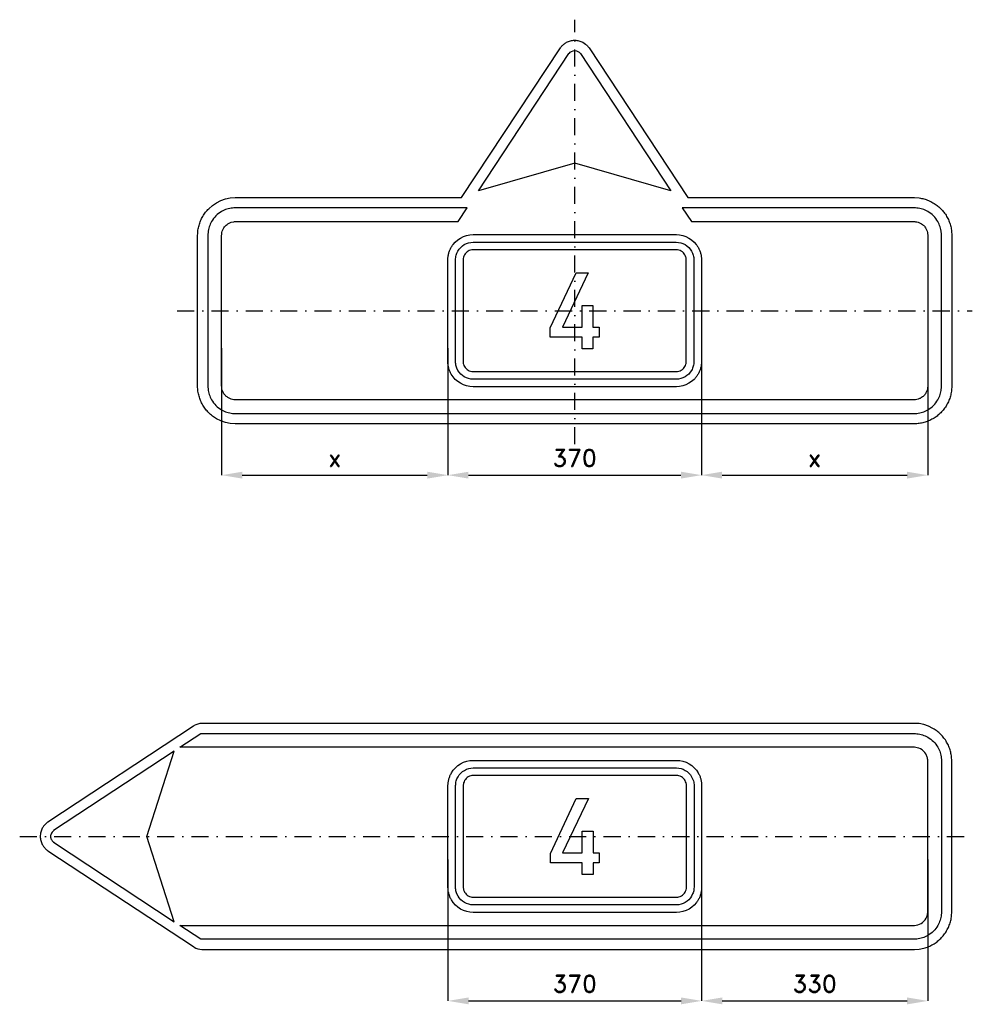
# Model space of a CAD drawing. Header units: millimetres. Extents: x -469 to 921, y 107 to 1543.
import ezdxf

# ---------------------------------------------------------------- set-up
doc = ezdxf.new("R2010")
doc.units = ezdxf.units.MM
doc.header["$LTSCALE"] = 5
doc.linetypes.add('ČERCHOVANÁX2', pattern=[2, 1, -0.5, 0, -0.5])
doc.layers.add('Kóty', color=2, linetype='Continuous')
doc.layers.add('Značka', color=7, linetype='Continuous')
doc.styles.get("Standard").update_dxf_attribs({"font": 'romand.shx', "height": 25})
doc.dimstyles.get("Standard").update_dxf_attribs({"dimtxt": 25, "dimasz": 30, "dimexe": 0.18, "dimexo": 0.0625, "dimgap": 12.5, "dimtad": 1, "dimdec": 0, "dimzin": 0, "dimdsep": 46, "dimtxsty": 'Standard', "dimcen": 0.09, "dimadec": 0, "dimazin": 0, "dimtfac": 1, "dimtdec": 0, "dimtofl": 0, "dimtmove": 0, "dimatfit": 3, "dimfxl": 1, "dimtolj": 1, "dimtzin": 0, "dimarcsym": 0})

# ---------------------------------------------------------------- blocks, each defined once
blk = doc.blocks.new('*D2')
at = {"layer": 'Defpoints', "color": 0, "transparency": 16777216}
for p in [(156.1, 318.1), (526.1, 318.1), (526.1, 111.6)]:
    blk.add_point(p, dxfattribs=at)
at = {"layer": 'Kóty', "color": 0, "lineweight": -2, "transparency": 16777216}
for p, q in [((156.1, 318), (156.1, 111.5)), ((526.1, 318), (526.1, 111.5)), ((186.1, 111.6), (496.1, 111.6))]:
    blk.add_line(p, q, dxfattribs=at)
at = {"layer": 'Kóty', "color": 0, "transparency": 16777216}
for points in [[(186.1, 116.6), (186.1, 106.6), (156.1, 111.6)], [(496.1, 116.6), (496.1, 106.6), (526.1, 111.6)]]:
    blk.add_solid(points, dxfattribs=at)
at = {"layer": 'Kóty', "color": 0, "transparency": 16777216, "insert": (341.1, 136.6), "char_height": 25, "attachment_point": 5}
blk.add_mtext('\\A1;370', dxfattribs=at)
blk = doc.blocks.new('*D3')
at = {"layer": 'Defpoints', "color": 0, "transparency": 16777216}
for p in [(526.1, 318), (855.9, 318), (855.9, 111.6)]:
    blk.add_point(p, dxfattribs=at)
at = {"layer": 'Kóty', "color": 0, "lineweight": -2, "transparency": 16777216}
for p, q in [((526.1, 318), (526.1, 111.5)), ((855.9, 318), (855.9, 111.5)), ((556.1, 111.6), (825.9, 111.6))]:
    blk.add_line(p, q, dxfattribs=at)
at = {"layer": 'Kóty', "color": 0, "transparency": 16777216}
for points in [[(556.1, 116.6), (556.1, 106.6), (526.1, 111.6)], [(825.9, 116.6), (825.9, 106.6), (855.9, 111.6)]]:
    blk.add_solid(points, dxfattribs=at)
at = {"layer": 'Kóty', "color": 0, "transparency": 16777216, "insert": (691, 136.6), "char_height": 25, "attachment_point": 5}
blk.add_mtext('\\A1;330', dxfattribs=at)
blk = doc.blocks.new('*D4')
at = {"layer": 'Defpoints', "color": 0, "transparency": 16777216}
for p in [(-174.1, 1064.3), (155.9, 1064.3), (155.9, 878.7)]:
    blk.add_point(p, dxfattribs=at)
at = {"layer": 'Kóty', "color": 0, "lineweight": -2, "transparency": 16777216}
for p, q in [((-174.1, 1064.2), (-174.1, 878.5)), ((155.9, 1064.2), (155.9, 878.5)), ((-144.1, 878.7), (125.9, 878.7))]:
    blk.add_line(p, q, dxfattribs=at)
at = {"layer": 'Kóty', "color": 0, "transparency": 16777216}
for points in [[(-144.1, 883.7), (-144.1, 873.7), (-174.1, 878.7)], [(125.9, 883.7), (125.9, 873.7), (155.9, 878.7)]]:
    blk.add_solid(points, dxfattribs=at)
at = {"layer": 'Kóty', "color": 0, "transparency": 16777216, "insert": (-9.1, 903.7), "char_height": 25, "attachment_point": 5}
blk.add_mtext('\\A1;x', dxfattribs=at)
blk = doc.blocks.new('*D5')
at = {"layer": 'Defpoints', "color": 0, "transparency": 16777216}
for p in [(525.9, 1082), (855.9, 1082), (855.9, 878.7)]:
    blk.add_point(p, dxfattribs=at)
at = {"layer": 'Kóty', "color": 0, "lineweight": -2, "transparency": 16777216}
for p, q in [((525.9, 1082), (525.9, 878.5)), ((855.9, 1082), (855.9, 878.5)), ((555.9, 878.7), (825.9, 878.7))]:
    blk.add_line(p, q, dxfattribs=at)
at = {"layer": 'Kóty', "color": 0, "transparency": 16777216}
for points in [[(555.9, 883.7), (555.9, 873.7), (525.9, 878.7)], [(825.9, 883.7), (825.9, 873.7), (855.9, 878.7)]]:
    blk.add_solid(points, dxfattribs=at)
at = {"layer": 'Kóty', "color": 0, "transparency": 16777216, "insert": (690.9, 903.7), "char_height": 25, "attachment_point": 5}
blk.add_mtext('\\A1;x', dxfattribs=at)
blk = doc.blocks.new('*D7')
at = {"layer": 'Defpoints', "color": 0, "transparency": 16777216}
for p in [(525.9, 1082), (155.9, 1064.2), (525.9, 878.7)]:
    blk.add_point(p, dxfattribs=at)
at = {"layer": 'Kóty', "color": 0, "lineweight": -2, "transparency": 16777216}
for p, q in [((525.9, 1081.9), (525.9, 878.5)), ((155.9, 1064.2), (155.9, 878.5)), ((185.9, 878.7), (495.9, 878.7))]:
    blk.add_line(p, q, dxfattribs=at)
at = {"layer": 'Kóty', "color": 0, "transparency": 16777216}
for points in [[(185.9, 883.7), (185.9, 873.7), (155.9, 878.7)], [(495.9, 883.7), (495.9, 873.7), (525.9, 878.7)]]:
    blk.add_solid(points, dxfattribs=at)
at = {"layer": 'Kóty', "color": 0, "transparency": 16777216, "insert": (340.9, 903.7), "char_height": 25, "attachment_point": 5}
blk.add_mtext('\\A1;370', dxfattribs=at)

msp = doc.modelspace()

# ---------------------------------------------------------------- linework, layer by layer
at = {"layer": 'Značka', "color": 6, "linetype": 'ČERCHOVANÁX2', "ltscale": 5}
for p, q in [((340.9, 923.7), (340.9, 1543.3)), ((-239.1, 1118.7), (920.9, 1118.7)), ((-468.7, 351.6), (920.9, 351.6))]:
    msp.add_line(p, q, dxfattribs=at)
at = {"layer": 'Značka', "color": 3}
for points in [[(505.9, 1283.7), (835.9, 1283.7), (836.2, 1283.7), (836.4, 1283.7), (843.5, 1283.2, -0.035466), (850.4, 1281.7, -0.036248), (857.2, 1279.4, -0.034413), (863.6, 1276.2, -0.03373), (869.5, 1272.3, -0.034077), (874.8, 1267.5, -0.034206), (879.5, 1262.2, -0.034216), (883.5, 1256.3, -0.034061), (886.7, 1249.9, -0.033436), (889, 1243.2, -0.034136), (890.5, 1236.2, -0.036724), (890.9, 1229.1), (890.9, 1228.9), (890.9, 1228.7), (890.9, 1008.7), (890.9, 1008.4), (890.9, 1008.2, -0.032191), (890.4, 1001.1, -0.035473), (889, 994.1, -0.036275), (886.7, 987.4, -0.034429), (883.5, 981, -0.033715), (879.5, 975.1, -0.034077), (874.8, 969.8, -0.034232), (869.5, 965, -0.034202), (863.6, 961.1, -0.034031), (857.2, 957.9, -0.033452), (850.4, 955.6, -0.034173), (843.5, 954.1, -0.03676), (836.4, 953.7), (836.2, 953.7), (835.9, 953.7), (-154.1, 953.7), (-154.3, 953.7), (-154.5, 953.7), (-161.6, 954.2), (-168.6, 955.6), (-175.3, 957.9), (-181.7, 961.1), (-187.6, 965, -0.034083), (-193, 969.8, -0.034199), (-197.7, 975.1, -0.034227), (-201.6, 981, -0.034054), (-204.8, 987.4, -0.033424), (-207.1, 994.1, -0.034138), (-208.6, 1001.1, -0.036745), (-209.1, 1008.2), (-209.1, 1008.4), (-209.1, 1008.7), (-209.1, 1228.7), (-209.1, 1228.9), (-209.1, 1229.1, -0.032178), (-208.6, 1236.2, -0.035434), (-207.1, 1243.2, -0.036275), (-204.8, 1249.9, -0.034433), (-201.6, 1256.3, -0.03373), (-197.7, 1262.2, -0.03408), (-193, 1267.5), (-187.6, 1272.3), (-181.7, 1276.2), (-175.3, 1279.4), (-168.6, 1281.7), (-161.6, 1283.2), (-154.5, 1283.7), (-154.3, 1283.7), (-154.1, 1283.7), (175.9, 1283.7), (175.9, 1283.7), (320.1, 1502), (320.8, 1503), (321.5, 1504, -0.052439), (325, 1507.5, -0.052824), (329.1, 1510.3, -0.06565), (334.8, 1512.6, -0.065783), (340.9, 1513.3, -0.065435), (347, 1512.5, -0.063805), (352.8, 1510.3), (356.9, 1507.6, -0.057713), (360.3, 1504), (361.1, 1503), (361.8, 1502), (505.9, 1283.7)], [(146.9, 1248.7), (170.8, 1248.7), (184, 1268.7), (-154.1, 1268.7), (-156.2, 1268.6), (-158.2, 1268.4, 0.055731), (-166.4, 1266.8, 0.056161), (-174.1, 1263.3, 0.069672), (-182.4, 1257, 0.068389), (-188.7, 1248.7, 0.056467), (-192.2, 1241, 0.061155), (-193.8, 1232.8, 0.012183), (-194, 1230.7), (-194.1, 1228.7), (-194.1, 1008.7), (-194, 1006.6, 0.010728), (-193.8, 1004.5, 0.055756), (-192.2, 996.3, 0.056165), (-188.7, 988.7, 0.069697), (-182.4, 980.3, 0.06837), (-174.1, 974, 0.056416), (-166.4, 970.5, 0.061206), (-158.2, 968.9), (-156.2, 968.7), (-154.1, 968.7), (835.9, 968.7), (838, 968.7), (840.1, 968.9, 0.055754), (848.3, 970.6, 0.056171), (855.9, 974, 0.069687), (864.3, 980.3, 0.06834), (870.6, 988.7, 0.056428), (874.1, 996.3, 0.061091), (875.7, 1004.5, 0.012262), (875.9, 1006.6, 0.004092), (875.9, 1008.7), (875.9, 1228.7), (875.9, 1230.7, 0.010734), (875.7, 1232.8, 0.055655), (874, 1241, 0.05617), (870.6, 1248.7, 0.069708), (864.3, 1257, 0.068332), (855.9, 1263.3, 0.056405), (848.3, 1266.8, 0.061114), (840.1, 1268.4), (838, 1268.6), (835.9, 1268.7), (497.9, 1268.7), (511.1, 1248.7), (835.9, 1248.7), (837, 1248.6), (838, 1248.5, -0.055586), (842.1, 1247.7, -0.056244), (845.9, 1246, -0.069825), (850.1, 1242.8, -0.068205), (853.3, 1238.7, -0.056281), (855, 1234.8, -0.061143), (855.8, 1230.7), (855.9, 1229.7), (855.9, 1228.7), (855.9, 1008.7), (855.9, 1007.6, -0.010615), (855.8, 1006.6, -0.055763), (855, 1002.5, -0.056068), (853.3, 998.7, -0.069573), (850.1, 994.5, -0.068424), (845.9, 991.3, -0.056504), (842.1, 989.6, -0.061003), (838, 988.8), (837, 988.7), (835.9, 988.7), (-154.1, 988.7), (-155.1, 988.7), (-156.2, 988.8), (-160.2, 989.6), (-164.1, 991.3, -0.069697), (-168.2, 994.5, -0.068329), (-171.4, 998.7, -0.056406), (-173.1, 1002.5, -0.061185), (-174, 1006.6), (-174, 1007.6), (-174.1, 1008.7), (-174.1, 1228.7), (-174, 1229.7), (-174, 1230.7, -0.055767), (-173.1, 1234.8, -0.05614), (-171.4, 1238.7, -0.069666), (-168.2, 1242.8, -0.068436), (-164.1, 1246), (-160.2, 1247.7), (-156.2, 1248.5), (-155.1, 1248.6), (-154.1, 1248.7), (146.9, 1248.7)], [(464.9, 516.6), (-201.6, 516.6), (-202.3, 516.6), (-203, 516.6), (-205.9, 516.3), (-208.7, 515.6), (-211.5, 514.6), (-214.1, 513.3), (-214.7, 512.9), (-215.3, 512.5), (-427.5, 372.5), (-428.5, 371.8), (-429.4, 371.1), (-433, 367.6, 0.052745), (-435.7, 363.5, 0.065596), (-438, 357.8, 0.065788), (-438.7, 351.6, 0.065486), (-438, 345.5, 0.063897), (-435.7, 339.8, 0.05272), (-433, 335.7, 0.057591), (-429.4, 332.2), (-428.5, 331.5), (-427.5, 330.8), (-215.3, 190.8), (-214.7, 190.4), (-214.1, 190), (-211.5, 188.7), (-208.7, 187.7), (-205.9, 187), (-203, 186.7), (-202.3, 186.7), (-201.6, 186.6), (445.9, 186.6), (464.9, 186.6), (835.9, 186.6), (836.1, 186.6), (836.4, 186.6), (843.5, 187.1), (850.4, 188.6, 0.036254), (857.2, 190.9, 0.03439), (863.6, 194.1, 0.033682), (869.5, 198, 0.034066), (874.8, 202.8, 0.034193), (879.5, 208.1, 0.034231), (883.5, 214, 0.034046), (886.7, 220.4, 0.033404), (889, 227.1, 0.034103), (890.5, 234.1, 0.036741), (890.9, 241.2), (890.9, 241.4), (890.9, 241.6), (890.9, 461.6), (890.9, 461.9), (890.9, 462.1, 0.032168), (890.4, 469.2, 0.035417), (889, 476.2, 0.036247), (886.7, 482.9, 0.034414), (883.5, 489.3, 0.033744), (879.5, 495.2, 0.034098), (874.8, 500.5, 0.034129), (869.5, 505.3, 0.03427), (863.6, 509.2), (857.2, 512.4), (850.4, 514.7), (843.5, 516.2), (836.4, 516.6), (836.1, 516.6), (835.9, 516.6), (464.9, 516.6)], [(855.9, 241.6), (855.9, 461.6), (855.9, 461.9), (855.9, 462.2, 0.033893), (855.7, 464.8, 0.035507), (855.1, 467.3, 0.035969), (854.2, 469.8), (853, 472.1), (851.5, 474.2), (849.7, 476.2), (847.7, 477.8), (845.5, 479.2), (843.1, 480.3), (840.6, 481.1), (838.5, 481.5), (836.4, 481.6), (836.2, 481.6), (835.9, 481.6), (-234.9, 481.6), (-204.6, 501.6), (835.9, 501.6), (838, 501.6), (840.1, 501.4, -0.055788), (848.3, 499.7, -0.056118), (855.9, 496.3, -0.069707), (864.3, 490, -0.068346), (870.6, 481.6, -0.056429), (874.1, 474, -0.061179), (875.7, 465.8, -0.012228), (875.9, 463.7), (875.9, 461.6), (875.9, 241.6, -0.003624), (875.9, 239.6, -0.01075), (875.7, 237.5, -0.055765), (874, 229.3, -0.056193), (870.6, 221.6, -0.069709), (864.3, 213.3, -0.068409), (855.9, 207, -0.05641), (848.3, 203.5, -0.06091), (840.1, 201.9), (838, 201.7), (835.9, 201.6), (-204.6, 201.6), (-234.9, 221.6), (835.9, 221.6), (836.2, 221.6), (836.5, 221.7), (839.1, 221.9), (841.6, 222.5), (844.1, 223.4), (846.4, 224.6), (848.5, 226.1), (850.4, 227.9), (852.1, 229.9), (853.5, 232.1), (854.6, 234.5, 0.033952), (855.4, 237, 0.02819), (855.8, 239.1, 0.029978), (855.9, 241.2), (855.9, 241.4), (855.9, 241.6)], [(-419.2, 360), (-419.6, 359.7), (-420, 359.4), (-421.4, 358), (-422.5, 356.4), (-423.4, 354.1, 0.065676), (-423.7, 351.6, 0.065383), (-423.4, 349.2, 0.064309), (-422.5, 346.9), (-421.4, 345.3), (-420, 343.9), (-419.6, 343.6), (-419.2, 343.3), (-243.2, 227.2), (-283.2, 351.6), (-243.2, 476.1), (-419.2, 360)]]:
    msp.add_lwpolyline(points, format="xyb", dxfattribs=at)
msp.add_lwpolyline([(340.9, 1333.7), (200.5, 1293.7), (332.6, 1493.8), (332.9, 1494.2), (333.2, 1494.6), (334.5, 1496), (336.2, 1497.1), (338.5, 1498), (340.9, 1498.3), (343.4, 1498), (345.7, 1497.1), (347.3, 1496), (348.7, 1494.6), (349, 1494.2), (349.3, 1493.8), (481.4, 1293.7), (340.9, 1333.7)], dxfattribs=at)
at = {"layer": 'Značka', "color": 5}
for points in [[(192.9, 1007.7), (192.8, 1007.7), (192.6, 1007.7), (187.9, 1008), (183.2, 1009), (178.6, 1010.5), (174.4, 1012.7), (170.4, 1015.3), (166.8, 1018.5), (163.6, 1022.1), (160.9, 1026.1, -0.034048), (158.8, 1030.4, -0.033402), (157.2, 1034.9, -0.034124), (156.3, 1039.6, -0.03676), (155.9, 1044.4), (155.9, 1044.5), (155.9, 1044.7), (155.9, 1192.7), (155.9, 1192.8), (155.9, 1192.9, -0.032204), (156.3, 1197.7, -0.035456), (157.2, 1202.4, -0.036286), (158.8, 1207, -0.034427), (160.9, 1211.2, -0.033758), (163.6, 1215.2), (166.8, 1218.8), (170.4, 1222), (174.4, 1224.6), (178.6, 1226.8), (183.2, 1228.3), (187.9, 1229.3), (192.6, 1229.7), (192.8, 1229.7), (192.9, 1229.7), (488.9, 1229.7), (489.1, 1229.7), (489.2, 1229.7), (494, 1229.3), (498.7, 1228.3), (503.2, 1226.8), (507.5, 1224.6), (511.5, 1222), (515.1, 1218.8), (518.3, 1215.2, -0.034246), (520.9, 1211.2, -0.034082), (523.1, 1207, -0.033429), (524.6, 1202.4, -0.034123), (525.6, 1197.7, -0.03671), (525.9, 1192.9), (525.9, 1192.8), (525.9, 1192.7), (525.9, 1044.7), (525.9, 1044.5), (525.9, 1044.4, -0.032191), (525.6, 1039.6, -0.035444), (524.6, 1034.9, -0.036236), (523.1, 1030.4, -0.034438), (520.9, 1026.1, -0.033737), (518.3, 1022.1, -0.0341), (515.1, 1018.5), (511.5, 1015.3), (507.5, 1012.7), (503.2, 1010.5), (498.7, 1009), (494, 1008), (489.2, 1007.7), (489.1, 1007.7), (488.9, 1007.7), (192.9, 1007.7)], [(192.9, 1018.8), (192.8, 1018.8), (192.7, 1018.8), (189.4, 1019), (186.1, 1019.7), (182.9, 1020.7), (179.9, 1022.3), (177.1, 1024.1), (174.6, 1026.3), (172.4, 1028.9), (170.5, 1031.6), (169, 1034.6, -0.033406), (168, 1037.8, -0.034126), (167.3, 1041.1, -0.036734), (167, 1044.5), (167, 1044.6), (167, 1044.7), (167, 1192.7), (167, 1192.8), (167, 1192.9, -0.032193), (167.3, 1196.2, -0.035482), (168, 1199.5, -0.036266), (169, 1202.7), (170.5, 1205.7), (172.4, 1208.5), (174.6, 1211), (177.1, 1213.2), (179.9, 1215.1), (182.9, 1216.6), (186.1, 1217.6), (189.4, 1218.3), (192.7, 1218.6), (192.8, 1218.6), (192.9, 1218.6), (488.9, 1218.6), (489, 1218.6), (489.1, 1218.6), (492.5, 1218.3), (495.8, 1217.6), (498.9, 1216.6), (501.9, 1215.1), (504.7, 1213.2), (507.2, 1211), (509.5, 1208.5), (511.3, 1205.7), (512.8, 1202.7, -0.033389), (513.9, 1199.5, -0.034108), (514.6, 1196.2, -0.03677), (514.8, 1192.9), (514.8, 1192.8), (514.8, 1192.7), (514.8, 1044.7), (514.8, 1044.6), (514.8, 1044.5, -0.032168), (514.6, 1041.1, -0.035434), (513.9, 1037.8, -0.0363), (512.8, 1034.6, -0.03439), (511.3, 1031.6), (509.5, 1028.9), (507.2, 1026.3), (504.7, 1024.1), (501.9, 1022.3), (498.9, 1020.8), (495.8, 1019.7), (492.5, 1019), (489.1, 1018.8), (489, 1018.8), (488.9, 1018.8), (192.9, 1018.8)], [(192.9, 1029.9), (488.9, 1029.9), (489, 1029.9), (489.1, 1029.9), (491, 1030), (492.8, 1030.4), (494.7, 1031), (496.4, 1031.9), (498, 1032.9), (499.4, 1034.2), (500.7, 1035.6), (501.7, 1037.2), (502.6, 1038.9), (503.2, 1040.7, 0.034134), (503.6, 1042.6, 0.0367), (503.7, 1044.5), (503.7, 1044.6), (503.7, 1044.7), (503.7, 1192.7), (503.7, 1192.7), (503.7, 1192.8, 0.032156), (503.6, 1194.7, 0.03541), (503.2, 1196.6), (502.6, 1198.4), (501.7, 1200.1), (500.7, 1201.7), (499.4, 1203.1), (498, 1204.4), (496.4, 1205.5), (494.7, 1206.3), (492.8, 1206.9), (491, 1207.3), (489.1, 1207.5), (489, 1207.5), (488.9, 1207.5), (192.9, 1207.5), (192.9, 1207.5), (192.8, 1207.5), (190.9, 1207.3), (189, 1206.9), (187.2, 1206.3), (185.5, 1205.5), (183.9, 1204.4), (182.5, 1203.1), (181.2, 1201.7), (180.1, 1200.1), (179.3, 1198.4), (178.7, 1196.6), (178.3, 1194.7, 0.0367), (178.1, 1192.8), (178.1, 1192.7), (178.1, 1192.7), (178.1, 1044.7), (178.1, 1044.6), (178.1, 1044.5, 0.032174), (178.3, 1042.6, 0.03541), (178.7, 1040.7), (179.3, 1038.9), (180.1, 1037.2), (181.2, 1035.6), (182.5, 1034.2), (183.9, 1032.9), (185.5, 1031.9), (187.2, 1031), (189, 1030.4), (190.9, 1030), (192.8, 1029.9), (192.9, 1029.9), (192.9, 1029.9)], [(193.1, 240.6), (193, 240.6), (192.8, 240.6), (188.1, 241), (183.4, 242), (178.8, 243.5), (174.5, 245.7), (170.6, 248.3), (167, 251.5), (163.8, 255.1), (161.1, 259.1, -0.033999), (159, 263.3, -0.033435), (157.4, 267.9, -0.034157), (156.4, 272.6, -0.036767), (156.1, 277.4), (156.1, 277.5), (156.1, 277.6), (156.1, 425.6), (156.1, 425.8), (156.1, 425.9, -0.032191), (156.5, 430.7, -0.035468), (157.4, 435.4, -0.036304), (159, 439.9, -0.034378), (161.1, 444.2), (163.8, 448.2), (167, 451.8), (170.6, 455), (174.5, 457.6), (178.8, 459.8), (183.4, 461.3), (188.1, 462.3), (192.8, 462.6), (193, 462.6), (193.1, 462.6), (489.1, 462.6), (489.3, 462.6), (489.4, 462.6), (494.2, 462.3), (498.9, 461.3), (503.4, 459.8), (507.7, 457.6), (511.7, 455), (515.3, 451.8), (518.5, 448.2), (521.1, 444.2, -0.034034), (523.3, 439.9, -0.033447), (524.8, 435.4, -0.034144), (525.8, 430.7, -0.036716), (526.1, 425.9), (526.1, 425.8), (526.1, 425.6), (526.1, 277.6), (526.1, 277.5), (526.1, 277.4, -0.032178), (525.8, 272.6, -0.035468), (524.8, 267.9, -0.036268), (523.3, 263.3, -0.034389), (521.1, 259.1, -0.03368), (518.5, 255.1), (515.3, 251.5), (511.7, 248.3), (507.7, 245.7), (503.4, 243.5), (498.9, 242), (494.2, 241), (489.4, 240.6), (489.3, 240.6), (489.1, 240.6), (193.1, 240.6)], [(193.1, 251.7), (193, 251.7), (192.9, 251.7), (189.6, 252), (186.3, 252.7), (183.1, 253.7), (180.1, 255.2), (177.3, 257.1), (174.8, 259.3), (172.6, 261.8), (170.7, 264.6), (169.2, 267.6), (168.1, 270.8, -0.034096), (167.4, 274.1, -0.036724), (167.2, 277.4), (167.2, 277.5), (167.2, 277.6), (167.2, 425.6), (167.2, 425.7), (167.2, 425.8, -0.032183), (167.5, 429.2, -0.035452), (168.1, 432.5, -0.036245), (169.2, 435.7), (170.7, 438.7), (172.6, 441.4), (174.8, 444), (177.3, 446.2), (180.1, 448), (183.1, 449.5), (186.3, 450.6), (189.6, 451.3), (192.9, 451.5), (193, 451.5), (193.1, 451.5), (489.1, 451.5), (489.2, 451.5), (489.3, 451.5), (492.7, 451.3), (496, 450.6), (499.1, 449.6), (502.1, 448), (504.9, 446.2), (507.4, 444), (509.7, 441.4), (511.5, 438.7), (513, 435.7), (514.1, 432.5, -0.034078), (514.8, 429.2, -0.036761), (515, 425.8), (515, 425.7), (515, 425.6), (515, 277.6), (515, 277.5), (515, 277.4, -0.032165), (514.8, 274.1, -0.035417), (514.1, 270.8, -0.036279), (513, 267.6), (511.5, 264.6), (509.7, 261.8), (507.4, 259.3), (504.9, 257.1), (502.1, 255.2), (499.1, 253.7), (496, 252.7), (492.7, 252), (489.3, 251.7), (489.2, 251.7), (489.1, 251.7), (193.1, 251.7)], [(193.1, 262.8), (489.1, 262.8), (489.2, 262.8), (489.2, 262.8), (491.2, 263), (493, 263.4), (494.8, 264), (496.6, 264.8), (498.2, 265.9), (499.6, 267.2), (500.9, 268.6), (501.9, 270.2), (502.8, 271.9), (503.4, 273.7), (503.8, 275.6, 0.036812), (503.9, 277.5), (503.9, 277.6), (503.9, 277.6), (503.9, 425.6), (503.9, 425.7), (503.9, 425.8, 0.032205), (503.8, 427.7, 0.035535), (503.4, 429.6), (502.8, 431.4), (501.9, 433.1), (500.9, 434.7), (499.6, 436.1), (498.2, 437.4), (496.6, 438.4), (494.8, 439.3), (493, 439.9), (491.2, 440.3), (489.2, 440.4), (489.2, 440.4), (489.1, 440.4), (193.1, 440.4), (193.1, 440.4), (193, 440.4), (191.1, 440.3), (189.2, 439.9), (187.4, 439.3), (185.7, 438.4), (184.1, 437.4), (182.7, 436.1), (181.4, 434.7), (180.3, 433.1), (179.5, 431.4), (178.9, 429.6), (178.5, 427.7, 0.036717), (178.3, 425.8), (178.3, 425.7), (178.3, 425.6), (178.3, 277.6), (178.3, 277.6), (178.3, 277.5, 0.032174), (178.5, 275.6, 0.03541), (178.9, 273.7), (179.5, 271.9), (180.3, 270.2), (181.4, 268.6), (182.7, 267.2), (184.1, 265.9), (185.7, 264.8), (187.4, 264), (189.2, 263.4), (191.1, 263), (193, 262.8), (193.1, 262.8), (193.1, 262.8)]]:
    msp.add_lwpolyline(points, format="xyb", dxfattribs=at)
for points in [[(351.7, 1063.2), (351.7, 1079.9), (305.3, 1079.9), (305.3, 1093.7), (342.9, 1174), (360.8, 1174), (323.1, 1094.8), (351.7, 1094.8), (351.7, 1126.4), (367.5, 1126.4), (367.5, 1094.8), (376.6, 1094.8), (376.6, 1079.9), (367.5, 1079.9), (367.5, 1063.2), (351.7, 1063.2)], [(351.9, 296.1), (351.9, 312.9), (305.5, 312.9), (305.5, 326.7), (343.1, 407), (361, 407), (323.3, 327.8), (351.9, 327.8), (351.9, 359.4), (367.7, 359.4), (367.7, 327.8), (376.7, 327.8), (376.7, 312.9), (367.7, 312.9), (367.7, 296.1), (351.9, 296.1)]]:
    msp.add_lwpolyline(points, dxfattribs=at)

# ---------------------------------------------------------------- dimensions: what is measured, and where the dimension line sits
at = {"layer": 'Kóty'}
for base, p1, p2, picture, middle in [((525.9, 878.7), (155.9, 1064.2), (525.9, 1082), '*D7', (340.9, 903.7)), ((526.1, 111.6), (156.1, 318.1), (526.1, 318.1), '*D2', (341.1, 136.6)), ((855.9, 111.6), (526.1, 318), (855.9, 318), '*D3', (691, 136.6))]:
    dim = msp.add_linear_dim(base=base, p1=p1, p2=p2, dimstyle='Standard', dxfattribs=at)
    dim.commit()
    dim.dimension.update_dxf_attribs({"geometry": picture, "text_midpoint": middle})
for base, p1, p2, picture, middle in [((855.9, 878.7), (525.9, 1082), (855.9, 1082), '*D5', (690.9, 903.7)), ((155.9, 878.7), (-174.1, 1064.3), (155.9, 1064.3), '*D4', (-9.1, 903.7))]:
    dim = msp.add_linear_dim(base=base, p1=p1, p2=p2, text='x', dimstyle='Standard', dxfattribs=at)
    dim.commit()
    dim.dimension.update_dxf_attribs({"geometry": picture, "text_midpoint": middle})

doc.saveas('drawing.dxf')
